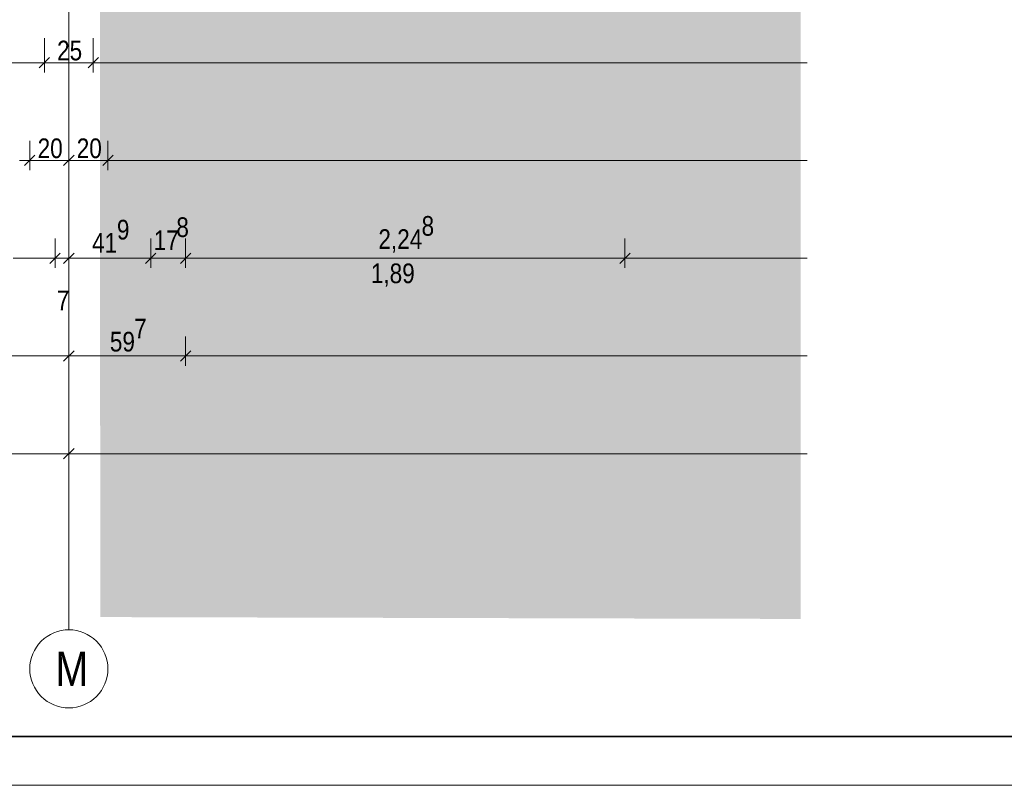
# Model space of a CAD drawing. Extents: x -720 to 300, y 62 to 1107.
# Tile 37 of 117: x -3 to 97, y 62 to 141. Entities that reach past the tile are written whole.
import ezdxf
from ezdxf.lldxf.tags import DXFTag

# ---------------------------------------------------------------- set-up
doc = ezdxf.new("R2010")
doc.units = 0
doc.layers.get('0').update_dxf_attribs({"lineweight": 35})
doc.layers.add('70 -71 Achsen- 1 Gebäudeachsen', color=7, linetype='STRICHPUNKT2-A06G9FGD8I', lineweight=18)
doc.layers.add('iwb_Plankopf Rahmen', color=7, linetype='Continuous', lineweight=35)
doc.layers.add('70 -76 Bemaßung- 2 Allgemein', color=9, linetype='Continuous', lineweight=5, true_color=0x808080)
doc.layers.add('iwb_Layout BA_Markierung', color=7, linetype='Continuous', lineweight=9, true_color=0xbadcdc)
doc.styles.get("Standard").update_dxf_attribs({"font": 'ARIALN.TTF'})
tags = doc.linetypes.add('STRICHPUNKT2-A06G9FGD8I', pattern=[12.7, 6.35, -3.175, 0, -3.175]).pattern_tags.tags
tags[10:11] = [DXFTag(74, 4), DXFTag(75, 0), DXFTag(340, '0'), DXFTag(46, 0.0), DXFTag(50, 0.0), DXFTag(44, 0.0), DXFTag(45, 0.0)]
tags[8:9] = [DXFTag(74, 4), DXFTag(75, 0), DXFTag(340, '0'), DXFTag(46, 0.0), DXFTag(50, 0.0), DXFTag(44, 0.0), DXFTag(45, 0.0)]
tags[6:7] = [DXFTag(74, 4), DXFTag(75, 0), DXFTag(340, '0'), DXFTag(46, 0.0), DXFTag(50, 0.0), DXFTag(44, 0.0), DXFTag(45, 0.0)]
tags[4:5] = [DXFTag(74, 4), DXFTag(75, 0), DXFTag(340, '0'), DXFTag(46, 0.0), DXFTag(50, 0.0), DXFTag(44, 0.0), DXFTag(45, 0.0)]

# ---------------------------------------------------------------- blocks, each defined once
blk = doc.blocks.new('Polygon-A06G9FG78I')
at = {"color": 0, "linetype": 'ByBlock', "lineweight": -2, "ltscale": 0.13}
blk.add_solid([(4.9, 79.64), (4.74, 1076.75), (76.55, 79.45), (76.55, 1076.75)], dxfattribs=at)
blk = doc.blocks.new('Referenz-A06G9FGF8I')
at = {"layer": '70 -71 Achsen- 1 Gebäudeachsen', "color": 0, "linetype": 'STRICHPUNKT2-A06G9FGD8I', "ltscale": 0.18}
blk.add_line((1.69, 1077.79), (1.69, 78.35), dxfattribs=at)
at = {"layer": '70 -71 Achsen- 1 Gebäudeachsen', "color": 0, "linetype": 'Continuous', "ltscale": 0.18}
for p, q in [((-0.84, 77.44), (-0.53, 77.67)), ((-0.53, 77.67), (-0.19, 77.87)), ((-0.19, 77.87), (0.16, 78.04)), ((0.16, 78.04), (0.53, 78.17)), ((0.53, 78.17), (0.91, 78.27)), ((0.91, 78.27), (1.3, 78.33)), ((1.3, 78.33), (1.69, 78.35)), ((1.69, 78.35), (2.09, 78.33)), ((2.09, 78.33), (2.47, 78.27)), ((2.47, 78.27), (2.86, 78.17)), ((2.86, 78.17), (3.22, 78.04)), ((3.22, 78.04), (3.58, 77.87)), ((3.58, 77.87), (3.92, 77.67)), ((3.92, 77.67), (4.23, 77.44)), ((-1.83, 76.23), (-1.63, 76.57)), ((-1.63, 76.57), (-1.4, 76.88)), ((-1.4, 76.88), (-1.13, 77.17)), ((-1.13, 77.17), (-0.84, 77.44)), ((4.23, 77.44), (4.52, 77.17)), ((4.52, 77.17), (4.79, 76.88)), ((4.79, 76.88), (5.02, 76.57)), ((5.02, 76.57), (5.22, 76.23)), ((-2.13, 75.51), (-2, 75.88)), ((-2, 75.88), (-1.83, 76.23)), ((5.22, 76.23), (5.39, 75.88)), ((5.39, 75.88), (5.52, 75.51)), ((-2.31, 74.35), (-2.29, 74.74)), ((-2.29, 74.74), (-2.23, 75.13)), ((-2.23, 75.13), (-2.13, 75.51)), ((5.52, 75.51), (5.62, 75.13)), ((5.62, 75.13), (5.67, 74.74)), ((5.67, 74.74), (5.69, 74.35)), ((-2.29, 73.95), (-2.31, 74.35)), ((-2.23, 73.57), (-2.29, 73.95)), ((-2.13, 73.19), (-2.23, 73.57)), ((5.62, 73.57), (5.52, 73.19)), ((5.67, 73.95), (5.62, 73.57)), ((5.69, 74.35), (5.67, 73.95)), ((-2, 72.82), (-2.13, 73.19)), ((-1.83, 72.46), (-2, 72.82)), ((5.39, 72.82), (5.22, 72.46)), ((5.52, 73.19), (5.39, 72.82)), ((-1.63, 72.12), (-1.83, 72.46)), ((-1.4, 71.81), (-1.63, 72.12)), ((-1.13, 71.52), (-1.4, 71.81)), ((4.79, 71.81), (4.52, 71.52)), ((5.02, 72.12), (4.79, 71.81)), ((5.22, 72.46), (5.02, 72.12)), ((-0.84, 71.25), (-1.13, 71.52)), ((-0.53, 71.02), (-0.84, 71.25)), ((-0.19, 70.82), (-0.53, 71.02)), ((0.16, 70.65), (-0.19, 70.82)), ((0.53, 70.52), (0.16, 70.65)), ((0.91, 70.42), (0.53, 70.52)), ((2.86, 70.52), (2.47, 70.42)), ((3.22, 70.65), (2.86, 70.52)), ((3.58, 70.82), (3.22, 70.65)), ((3.92, 71.02), (3.58, 70.82)), ((4.23, 71.25), (3.92, 71.02)), ((4.52, 71.52), (4.23, 71.25)), ((1.3, 70.37), (0.91, 70.42)), ((1.69, 70.35), (1.3, 70.37)), ((2.09, 70.37), (1.69, 70.35)), ((2.47, 70.42), (2.09, 70.37))]:
    blk.add_line(p, q, dxfattribs=at)
at = {"layer": '70 -76 Bemaßung- 2 Allgemein', "color": 0, "linetype": 'Continuous', "ltscale": 0.13}
for p, q in [((-0.81, 138.85), (-0.81, 135.35)), ((-0.81, 138.85), (-0.81, 135.35)), ((4.19, 138.85), (4.19, 135.35)), ((4.19, 138.85), (4.19, 135.35)), ((-1.87, 136.35), (-682.31, 136.35)), ((0.19, 136.35), (-1.87, 136.35)), ((-1.81, 136.35), (0.25, 136.35)), ((3.13, 136.35), (0.25, 136.35)), ((5.19, 136.35), (3.13, 136.35)), ((3.19, 136.35), (5.25, 136.35)), ((77.24, 136.35), (5.25, 136.35)), ((-2.31, 128.35), (-2.31, 125.35)), ((-2.31, 128.35), (-2.31, 125.35)), ((1.69, 128.35), (1.69, 125.35)), ((1.69, 128.35), (1.69, 125.35)), ((5.69, 128.35), (5.69, 125.35)), ((5.69, 128.35), (5.69, 125.35)), ((-1.81, 126.35), (-3.37, 126.35)), ((-1.78, 126.88), (-2.84, 125.82)), ((-2.84, 125.82), (-1.78, 126.88)), ((-2.81, 126.35), (-1.25, 126.35)), ((0.63, 126.35), (-1.25, 126.35)), ((2.19, 126.35), (0.63, 126.35)), ((1.16, 125.82), (2.22, 126.88)), ((2.22, 126.88), (1.16, 125.82)), ((1.19, 126.35), (2.75, 126.35)), ((4.63, 126.35), (2.75, 126.35)), ((6.19, 126.35), (4.63, 126.35)), ((5.16, 125.82), (6.22, 126.88)), ((6.22, 126.88), (5.16, 125.82)), ((5.19, 126.35), (6.75, 126.35)), ((77.24, 126.35), (6.75, 126.35)), ((0.29, 118.35), (0.29, 115.35)), ((0.29, 118.35), (0.29, 115.35)), ((1.69, 118.35), (1.69, 115.35)), ((1.69, 118.35), (1.69, 115.35)), ((10.07, 118.35), (10.07, 115.35)), ((10.07, 118.35), (10.07, 115.35)), ((13.63, 118.35), (13.63, 115.35)), ((13.63, 118.35), (13.63, 115.35)), ((58.59, 118.35), (58.59, 115.35)), ((58.59, 118.35), (58.59, 115.35)), ((-0.24, 115.82), (0.82, 116.88)), ((0.82, 116.88), (-0.24, 115.82)), ((1.16, 115.82), (2.22, 116.88)), ((1.16, 115.82), (2.22, 116.88)), ((9.54, 115.82), (10.6, 116.88)), ((10.6, 116.88), (9.54, 115.82)), ((14.16, 116.88), (13.1, 115.82)), ((13.1, 115.82), (14.16, 116.88)), ((58.06, 115.82), (59.12, 116.88)), ((59.12, 116.88), (58.06, 115.82)), ((0.29, 116.35), (-4.01, 116.35)), ((-0.77, 116.35), (-1.83, 116.35)), ((0.79, 116.35), (-0.77, 116.35)), ((-0.21, 116.35), (1.35, 116.35)), ((1.69, 116.35), (0.29, 116.35)), ((1.19, 116.35), (2.75, 116.35)), ((1.19, 116.35), (2.75, 116.35)), ((1.35, 116.35), (2.41, 116.35)), ((2.75, 116.35), (3.81, 116.35)), ((9.01, 116.35), (2.75, 116.35)), ((10.57, 116.35), (9.01, 116.35)), ((9.57, 116.35), (11.13, 116.35)), ((12.57, 116.35), (11.13, 116.35)), ((14.13, 116.35), (12.57, 116.35)), ((13.13, 116.35), (14.69, 116.35)), ((57.53, 116.35), (14.69, 116.35)), ((59.09, 116.35), (57.53, 116.35)), ((58.09, 116.35), (59.65, 116.35)), ((77.24, 116.35), (59.65, 116.35)), ((1.69, 108.35), (1.69, 105.35)), ((1.69, 108.35), (1.69, 105.35)), ((13.63, 108.35), (13.63, 105.35)), ((13.63, 108.35), (13.63, 105.35)), ((2.22, 106.88), (1.16, 105.82)), ((1.16, 105.82), (2.22, 106.88)), ((14.16, 106.88), (13.1, 105.82)), ((13.1, 105.82), (14.16, 106.88)), ((0.63, 106.35), (-682.31, 106.35)), ((2.19, 106.35), (0.63, 106.35)), ((1.19, 106.35), (2.75, 106.35)), ((12.57, 106.35), (2.75, 106.35)), ((14.13, 106.35), (12.57, 106.35)), ((13.13, 106.35), (14.69, 106.35)), ((77.24, 106.35), (14.69, 106.35)), ((1.69, 98.35), (1.69, 95.35)), ((1.69, 98.35), (1.69, 95.35)), ((1.16, 95.82), (2.22, 96.88)), ((2.22, 96.88), (1.16, 95.82)), ((0.63, 96.35), (-149.25, 96.35)), ((2.19, 96.35), (0.63, 96.35)), ((1.19, 96.35), (2.75, 96.35)), ((77.24, 96.35), (2.75, 96.35))]:
    blk.add_line(p, q, dxfattribs=at)
at = {"layer": '70 -76 Bemaßung- 2 Allgemein', "color": 0, "linetype": 'Continuous', "lineweight": 20, "ltscale": 0.2}
for p, q in [((-0.28, 136.88), (-1.34, 135.82)), ((-1.34, 135.82), (-0.28, 136.88)), ((4.72, 136.88), (3.66, 135.82)), ((3.66, 135.82), (4.72, 136.88))]:
    blk.add_line(p, q, dxfattribs=at)
at = {"layer": '70 -71 Achsen- 1 Gebäudeachsen', "color": 0, "linetype": 'Continuous', "ltscale": 0.18, "insert": (0.32, 76.11), "char_height": 3.5241, "attachment_point": 1}
blk.add_mtext('{\\fArial Narrow;M}', dxfattribs=at)
at = {"layer": '70 -76 Bemaßung- 2 Allgemein', "color": 0, "linetype": 'Continuous', "ltscale": 0.13, "char_height": 2.0138, "attachment_point": 1}
for s, insert in [('{\\fArial Narrow;25}', (0.49, 138.6)), ('{\\fArial Narrow;20}', (-1.5, 128.6)), ('{\\fArial Narrow;20}', (2.5, 128.6)), ('{\\fArial Narrow;9}', (6.61, 120.28)), ('{\\fArial Narrow;8}', (12.69, 120.53)), ('{\\fArial Narrow;8}', (37.78, 120.66)), ('{\\fArial Narrow;41}', (4.07, 118.93)), ('{\\fArial Narrow;17}', (10.37, 119.19)), ('{\\fArial Narrow;2,24}', (33.36, 119.31)), ('{\\fArial Narrow;1,89}', (32.59, 115.81)), ('{\\fArial Narrow;7}', (0.46, 113.03)), ('{\\fArial Narrow;7}', (8.37, 110.16)), ('{\\fArial Narrow;59}', (5.89, 108.82))]:
    blk.add_mtext(s, dxfattribs=dict(at, insert=insert))

msp = doc.modelspace()

# ---------------------------------------------------------------- linework, layer by layer
at = {"layer": 'iwb_Plankopf Rahmen', "color": 8, "lineweight": 13, "ltscale": 0.13, "true_color": 0x808080}
msp.add_lwpolyline([(300.35, 62.43), (-719.65, 62.43), (-719.65, 1107.43), (300.35, 1107.43), (300.35, 62.43)], close=True, dxfattribs=at)
at = {"layer": 'iwb_Plankopf Rahmen', "ltscale": 0.35}
msp.add_lwpolyline([(-699.65, 67.43), (-699.65, 1102.43), (295.35, 1102.43), (295.35, 67.43), (-599.65, 67.43), (-699.65, 67.43)], close=True, dxfattribs=at)

# ---------------------------------------------------------------- block references
at = {"color": 8, "lineweight": 25, "ltscale": 0.25, "true_color": 0x808080}
msp.add_blockref('Referenz-A06G9FGF8I', (0, 0), dxfattribs=at)
at = {"layer": 'iwb_Layout BA_Markierung', "ltscale": 0.13}
msp.add_blockref('Polygon-A06G9FG78I', (0, 0), dxfattribs=at)

doc.saveas('drawing.dxf')
